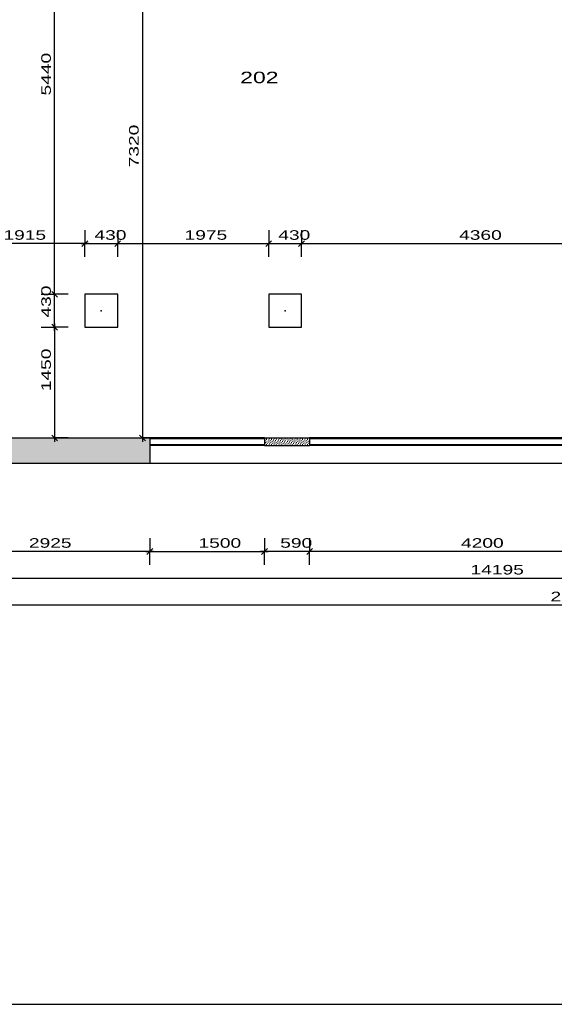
# Model space of a CAD drawing. Extents: x -196363 to 396902, y -489949 to -260582.
# Tile 137 of 256: x 161488 to 168481, y -395532 to -382650. Entities that reach past the tile are written whole.
import ezdxf

# ---------------------------------------------------------------- set-up
doc = ezdxf.new("R2010")
doc.units = 0
doc.header["$MEASUREMENT"] = 0
for name, color, linetype in [('bourani', 15, 'Continuous'), ('koty', 1, 'Continuous'), ('legenda', 1, 'Continuous'), ('noszdiv', 1, 'Continuous'), ('srafbourani', 15, 'Continuous')]:
    doc.layers.add(name, color=color, linetype=linetype)
doc.styles.add('SPIRITTXTSTYLE1', font='ROMAN')
doc.styles.add('SPIRITTXTSTYLE2', font='txt')
doc.linetypes.add('CERCH2', pattern='A,0,-1,[17,dur+dsp vaclavov.shx,S=0.003401,R=0,X=-1,Y=0],0', length=1)
doc.dimstyles.new('SPIRITSTYLE217', dxfattribs={"dimtxt": 125, "dimasz": 12.7, "dimexe": 175, "dimexo": 980.799194, "dimgap": 50, "dimtad": 1, "dimdec": 3, "dimzin": 0, "dimdsep": 46, "dimlunit": 7, "dimtxsty": 'SPIRITTXTSTYLE1', "dimblk1": '_TICKMARKS217', "dimblk2": '_TICKMARKS217', "dimsah": 1, "dimcen": 0.09, "dimdle": 50, "dimclrd": 1, "dimclre": 1, "dimclrt": 1, "dimadec": 0, "dimazin": 0, "dimtfac": 1, "dimtdec": 4, "dimtofl": 0, "dimtmove": 1, "dimatfit": 0, "dimfxl": 0, "dimtolj": 1, "dimtzin": 0, "dimarcsym": 0})
doc.dimstyles.new('SPIRITSTYLE218', dxfattribs={"dimtxt": 125, "dimasz": 12.7, "dimexe": 175, "dimexo": 1210.81311, "dimgap": 50, "dimtad": 1, "dimdec": 3, "dimzin": 0, "dimdsep": 46, "dimlunit": 7, "dimtxsty": 'SPIRITTXTSTYLE1', "dimblk1": '_TICKMARKS218', "dimblk2": '_TICKMARKS218', "dimsah": 1, "dimcen": 0.09, "dimdle": 50, "dimclrd": 1, "dimclre": 1, "dimclrt": 1, "dimadec": 0, "dimazin": 0, "dimtfac": 1, "dimtdec": 4, "dimtofl": 0, "dimtmove": 1, "dimatfit": 0, "dimfxl": 0, "dimtolj": 1, "dimtzin": 0, "dimarcsym": 0})
doc.dimstyles.new('SPIRITSTYLE221', dxfattribs={"dimtxt": 125, "dimasz": 12.7, "dimexe": 175, "dimexo": 1660.794922, "dimgap": 50, "dimtad": 1, "dimdec": 3, "dimzin": 0, "dimdsep": 46, "dimlunit": 7, "dimtxsty": 'SPIRITTXTSTYLE1', "dimblk1": '_TICKMARKS221', "dimblk2": '_TICKMARKS221', "dimsah": 1, "dimcen": 0.09, "dimdle": 50, "dimclrd": 1, "dimclre": 1, "dimclrt": 1, "dimadec": 0, "dimazin": 0, "dimtfac": 1, "dimtdec": 4, "dimtofl": 0, "dimtmove": 1, "dimatfit": 0, "dimfxl": 0, "dimtolj": 1, "dimtzin": 0, "dimarcsym": 0})
doc.dimstyles.new('SPIRITSTYLE222', dxfattribs={"dimtxt": 125, "dimasz": 12.7, "dimexe": 175, "dimexo": 1680.787476, "dimgap": 50, "dimtad": 1, "dimdec": 3, "dimzin": 0, "dimdsep": 46, "dimlunit": 7, "dimtxsty": 'SPIRITTXTSTYLE1', "dimblk1": '_TICKMARKS222', "dimblk2": '_TICKMARKS222', "dimsah": 1, "dimcen": 0.09, "dimdle": 50, "dimclrd": 1, "dimclre": 1, "dimclrt": 1, "dimadec": 0, "dimazin": 0, "dimtfac": 1, "dimtdec": 4, "dimtofl": 0, "dimtmove": 1, "dimatfit": 0, "dimfxl": 0, "dimtolj": 1, "dimtzin": 0, "dimarcsym": 0})
doc.dimstyles.new('SPIRITSTYLE223', dxfattribs={"dimtxt": 125, "dimasz": 12.7, "dimexe": 175, "dimexo": 918.241821, "dimgap": 50, "dimtad": 1, "dimdec": 3, "dimzin": 0, "dimdsep": 46, "dimlunit": 7, "dimtxsty": 'SPIRITTXTSTYLE1', "dimblk1": '_TICKMARKS223', "dimblk2": '_TICKMARKS223', "dimsah": 1, "dimcen": 0.09, "dimdle": 50, "dimclrd": 1, "dimclre": 1, "dimclrt": 1, "dimadec": 0, "dimazin": 0, "dimtfac": 1, "dimtdec": 4, "dimtofl": 0, "dimtmove": 1, "dimatfit": 0, "dimfxl": 0, "dimtolj": 1, "dimtzin": 0, "dimarcsym": 0})
doc.dimstyles.new('SPIRITSTYLE224', dxfattribs={"dimtxt": 125, "dimasz": 12.7, "dimexe": 175, "dimexo": 488.252533, "dimgap": 50, "dimtad": 1, "dimdec": 3, "dimzin": 0, "dimdsep": 46, "dimlunit": 7, "dimtxsty": 'SPIRITTXTSTYLE1', "dimblk1": '_TICKMARKS224', "dimblk2": '_TICKMARKS224', "dimsah": 1, "dimcen": 0.09, "dimdle": 50, "dimclrd": 1, "dimclre": 1, "dimclrt": 1, "dimadec": 0, "dimazin": 0, "dimtfac": 1, "dimtdec": 4, "dimtofl": 0, "dimtmove": 1, "dimatfit": 0, "dimfxl": 0, "dimtolj": 1, "dimtzin": 0, "dimarcsym": 0})
doc.dimstyles.new('SPIRITSTYLE390', dxfattribs={"dimtxt": 125, "dimasz": 12.7, "dimexe": 175, "dimexo": 1213.764893, "dimgap": 50, "dimtad": 1, "dimdec": 3, "dimzin": 0, "dimdsep": 46, "dimlunit": 7, "dimtxsty": 'SPIRITTXTSTYLE1', "dimblk1": '_TICKMARKS390', "dimblk2": '_TICKMARKS390', "dimsah": 1, "dimcen": 0.09, "dimdle": 50, "dimclrd": 1, "dimclre": 1, "dimclrt": 1, "dimadec": 0, "dimazin": 0, "dimtfac": 1, "dimtdec": 4, "dimtofl": 0, "dimtmove": 1, "dimatfit": 0, "dimfxl": 0, "dimtolj": 1, "dimtzin": 0, "dimarcsym": 0})
doc.dimstyles.new('SPIRITSTYLE392', dxfattribs={"dimtxt": 125, "dimasz": 12.7, "dimexe": 175, "dimexo": 219.741791, "dimgap": 50, "dimtad": 1, "dimdec": 3, "dimzin": 0, "dimdsep": 46, "dimlunit": 7, "dimtxsty": 'SPIRITTXTSTYLE1', "dimblk1": '_TICKMARKS392', "dimblk2": '_TICKMARKS392', "dimsah": 1, "dimcen": 0.09, "dimdle": 50, "dimclrd": 1, "dimclre": 1, "dimclrt": 1, "dimadec": 0, "dimazin": 0, "dimtfac": 1, "dimtdec": 4, "dimtofl": 0, "dimtmove": 1, "dimatfit": 0, "dimfxl": 0, "dimtolj": 1, "dimtzin": 0, "dimarcsym": 0})
pattern_1 = [(45.000008, (858026.688, -24615.152), (-8.41899395, 25.25696945), [0, -23.8125])]

# ---------------------------------------------------------------- blocks, each defined once
blk = doc.blocks.new('_TICKMARKS218')
at = {"color": 1, "linetype": 'Continuous'}
blk.add_line((-3, -3), (3, 3), dxfattribs=at)
blk = doc.blocks.new('*D951')
at = {"color": 1, "linetype": 'Continuous', "ltscale": 300}
for p, q in [((165279.734375, -389433.65625, 1723.800049), (165279.734375, -389608.65625, 1723.800049)), ((169479.71875, -389433.65625, 1723.800049), (169479.71875, -389608.65625, 1723.800049)), ((169529.703125, -389608.65625, 1723.800049), (165229.734375, -389608.65625, 1723.800049)), ((165279.734375, -389783.65625, 1723.800049), (165279.734375, -389608.65625, 1723.800049)), ((169479.71875, -389783.65625, 1723.800049), (169479.71875, -389608.65625, 1723.800049))]:
    blk.add_line(p, q, dxfattribs=at)
at = {"color": 1, "linetype": 'Continuous', "ltscale": 300, "xscale": 12.69999980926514, "yscale": 12.69999980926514, "zscale": 12.69999980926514}
for p, rotation in [((165279.734375, -389608.65625, 1723.800049), 180.0000050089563), ((169479.71875, -389608.65625, 1723.800049), 360.0000100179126)]:
    blk.add_blockref('_TICKMARKS218', p, dxfattribs=dict(at, rotation=rotation))
at = {"color": 1, "linetype": 'Continuous', "ltscale": 300, "style": 'SPIRITTXTSTYLE1', "width": 1.5}
blk.add_text('4200', height=125, rotation=360.0000100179, dxfattribs=at).set_placement((167260.671875, -389558.6875, 1723.800049))
blk = doc.blocks.new('*D952')
at = {"color": 1, "linetype": 'Continuous', "ltscale": 300}
for p, q in [((164689.734375, -389433.65625, 1723.800049), (164689.734375, -389608.65625, 1723.800049)), ((165279.734375, -389433.65625, 1723.800049), (165279.734375, -389608.65625, 1723.800049)), ((165329.734375, -389608.65625, 1723.800049), (164639.734375, -389608.65625, 1723.800049)), ((164689.734375, -389783.65625, 1723.800049), (164689.734375, -389608.65625, 1723.800049)), ((165279.734375, -389783.65625, 1723.800049), (165279.734375, -389608.65625, 1723.800049))]:
    blk.add_line(p, q, dxfattribs=at)
at = {"color": 1, "linetype": 'Continuous', "ltscale": 300, "xscale": 12.69999980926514, "yscale": 12.69999980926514, "zscale": 12.69999980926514}
for p, rotation in [((164689.734375, -389608.65625, 1723.800049), 180.0000050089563), ((165279.734375, -389608.65625, 1723.800049), 360.0000100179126)]:
    blk.add_blockref('_TICKMARKS218', p, dxfattribs=dict(at, rotation=rotation))
at = {"color": 1, "linetype": 'Continuous', "ltscale": 300, "style": 'SPIRITTXTSTYLE1', "width": 1.5}
blk.add_text('590', height=125, rotation=360.0000100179, dxfattribs=at).set_placement((164895.453125, -389558.6875, 1723.800049))
blk = doc.blocks.new('_TICKMARKS217')
at = {"color": 1, "linetype": 'Continuous'}
blk.add_line((-3, -3), (3, 3), dxfattribs=at)
blk = doc.blocks.new('*D953')
at = {"color": 1, "linetype": 'Continuous', "ltscale": 300}
for p, q in [((163189.734375, -389433.65625, 1723.800049), (163189.734375, -389608.65625, 1723.800049)), ((164689.734375, -389433.65625, 1723.800049), (164689.734375, -389608.65625, 1723.800049)), ((163139.75, -389608.65625, 1723.800049), (164739.71875, -389608.65625, 1723.800049)), ((163189.734375, -389783.65625, 1723.800049), (163189.734375, -389608.65625, 1723.800049)), ((164689.734375, -389783.65625, 1723.800049), (164689.734375, -389608.65625, 1723.800049))]:
    blk.add_line(p, q, dxfattribs=at)
at = {"color": 1, "linetype": 'Continuous', "ltscale": 300, "xscale": 12.69999980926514, "yscale": 12.69999980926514, "zscale": 12.69999980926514, "rotation": 180.0000050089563}
blk.add_blockref('_TICKMARKS217', (163189.734375, -389608.65625, 1723.800049), dxfattribs=at)
at = {"color": 1, "linetype": 'Continuous', "ltscale": 300, "xscale": 12.69999980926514, "yscale": 12.69999980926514, "zscale": 12.69999980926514}
blk.add_blockref('_TICKMARKS217', (164689.734375, -389608.65625, 1723.800049), dxfattribs=at)
at = {"color": 1, "linetype": 'Continuous', "ltscale": 300, "style": 'SPIRITTXTSTYLE1', "width": 1.5}
blk.add_text('1500', height=125, dxfattribs=at).set_placement((163826.640625, -389558.6875, 1723.800049))
blk = doc.blocks.new('*D954')
at = {"color": 1, "linetype": 'Continuous', "ltscale": 300}
for p, q in [((160264.71875, -389433.65625, 1723.800049), (160264.71875, -389608.65625, 1723.800049)), ((163189.734375, -389433.65625, 1723.800049), (163189.734375, -389608.65625, 1723.800049)), ((163239.734375, -389608.65625, 1723.800049), (160214.734375, -389608.65625, 1723.800049)), ((160264.71875, -389783.65625, 1723.800049), (160264.71875, -389608.65625, 1723.800049)), ((163189.734375, -389783.65625, 1723.800049), (163189.734375, -389608.65625, 1723.800049))]:
    blk.add_line(p, q, dxfattribs=at)
at = {"color": 1, "linetype": 'Continuous', "ltscale": 300, "xscale": 12.69999980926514, "yscale": 12.69999980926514, "zscale": 12.69999980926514}
for p, rotation in [((160264.71875, -389608.65625, 1723.800049), 180.0000050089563), ((163189.734375, -389608.65625, 1723.800049), 360.0000100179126)]:
    blk.add_blockref('_TICKMARKS217', p, dxfattribs=dict(at, rotation=rotation))
at = {"color": 1, "linetype": 'Continuous', "ltscale": 300, "style": 'SPIRITTXTSTYLE1', "width": 1.5}
blk.add_text('2925', height=125, rotation=360.0000100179, dxfattribs=at).set_placement((161608.1875, -389558.6875, 1723.800049))
blk = doc.blocks.new('_TICKMARKS221')
at = {"color": 1, "linetype": 'Continuous'}
blk.add_line((-3, -3), (3, 3), dxfattribs=at)
blk = doc.blocks.new('*D962')
at = {"color": 1, "linetype": 'Continuous', "ltscale": 300}
for p, q in [((160424.71875, -389783.65625, 1723.800049), (160424.71875, -389958.65625, 1723.800049)), ((174619.734375, -389783.65625, 1723.800049), (174619.734375, -389958.65625, 1723.800049)), ((160374.71875, -389958.65625, 1723.800049), (174669.734375, -389958.65625, 1723.800049)), ((160424.71875, -390133.65625, 1723.800049), (160424.71875, -389958.65625, 1723.800049)), ((174619.734375, -390133.65625, 1723.800049), (174619.734375, -389958.65625, 1723.800049))]:
    blk.add_line(p, q, dxfattribs=at)
at = {"color": 1, "linetype": 'Continuous', "ltscale": 300, "xscale": 12.69999980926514, "yscale": 12.69999980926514, "zscale": 12.69999980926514, "rotation": 180.0000050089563}
blk.add_blockref('_TICKMARKS221', (160424.71875, -389958.65625, 1723.800049), dxfattribs=at)
at = {"color": 1, "linetype": 'Continuous', "ltscale": 300, "xscale": 12.69999980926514, "yscale": 12.69999980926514, "zscale": 12.69999980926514}
blk.add_blockref('_TICKMARKS221', (174619.734375, -389958.65625, 1723.800049), dxfattribs=at)
at = {"color": 1, "linetype": 'Continuous', "ltscale": 300, "style": 'SPIRITTXTSTYLE1', "width": 1.5}
blk.add_text('14195', height=125, dxfattribs=at).set_placement((167385.3125, -389908.6875, 1723.800049))
blk = doc.blocks.new('_TICKMARKS222')
at = {"color": 1, "linetype": 'Continuous'}
blk.add_line((-3, -3), (3, 3), dxfattribs=at)
blk = doc.blocks.new('*D968')
at = {"color": 1, "linetype": 'Continuous', "ltscale": 300}
for p, q in [((155794.765625, -390133.65625, 1723.800049), (155794.765625, -390308.65625, 1723.800049)), ((181364.734375, -390133.65625, 1723.800049), (181364.734375, -390308.65625, 1723.800049)), ((181414.71875, -390308.65625, 1723.800049), (155744.78125, -390308.65625, 1723.800049)), ((155794.765625, -390483.65625, 1723.800049), (155794.765625, -390308.65625, 1723.800049)), ((181364.734375, -390483.65625, 1723.800049), (181364.734375, -390308.65625, 1723.800049))]:
    blk.add_line(p, q, dxfattribs=at)
at = {"color": 1, "linetype": 'Continuous', "ltscale": 300, "xscale": 12.69999980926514, "yscale": 12.69999980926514, "zscale": 12.69999980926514}
for p, rotation in [((155794.765625, -390308.65625, 1723.800049), 180.0000050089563), ((181364.734375, -390308.65625, 1723.800049), 360.0000100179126)]:
    blk.add_blockref('_TICKMARKS222', p, dxfattribs=dict(at, rotation=rotation))
at = {"color": 1, "linetype": 'Continuous', "ltscale": 300, "style": 'SPIRITTXTSTYLE1', "width": 1.5}
blk.add_text('25570', height=125, rotation=360.0000100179, dxfattribs=at).set_placement((168430.953125, -390258.6875, 1723.800049))
blk = doc.blocks.new('_TICKMARKS223')
at = {"color": 1, "linetype": 'Continuous'}
blk.add_line((-3, -3), (3, 3), dxfattribs=at)
blk = doc.blocks.new('*D969')
at = {"color": 1, "linetype": 'Continuous', "ltscale": 300}
for p, q in [((160424.71875, -385404.625, 1723.800049), (160424.71875, -385579.625, 1723.800049)), ((162339.734375, -385404.625, 1723.800049), (162339.734375, -385579.625, 1723.800049)), ((162389.734375, -385579.625, 1723.800049), (160374.71875, -385579.625, 1723.800049)), ((160424.71875, -385754.625, 1723.800049), (160424.71875, -385579.625, 1723.800049)), ((162339.734375, -385754.625, 1723.800049), (162339.734375, -385579.625, 1723.800049))]:
    blk.add_line(p, q, dxfattribs=at)
at = {"color": 1, "linetype": 'Continuous', "ltscale": 300, "xscale": 12.69999980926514, "yscale": 12.69999980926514, "zscale": 12.69999980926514}
for p, rotation in [((160424.71875, -385579.625, 1723.800049), 180.0000050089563), ((162339.734375, -385579.625, 1723.800049), 360.0000100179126)]:
    blk.add_blockref('_TICKMARKS223', p, dxfattribs=dict(at, rotation=rotation))
at = {"color": 1, "linetype": 'Continuous', "ltscale": 300, "style": 'SPIRITTXTSTYLE1', "width": 1.5}
blk.add_text('1915', height=125, rotation=360.0000100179, dxfattribs=at).set_placement((161275.078125, -385529.625, 1723.800049))
blk = doc.blocks.new('_TICKMARKS224')
at = {"color": 1, "linetype": 'Continuous'}
blk.add_line((-3, -3), (3, 3), dxfattribs=at)
blk = doc.blocks.new('*D970')
at = {"color": 1, "linetype": 'Continuous', "ltscale": 300}
for p, q in [((162339.734375, -385404.625, 1723.800049), (162339.734375, -385579.625, 1723.800049)), ((162769.703125, -385404.625, 1723.800049), (162769.703125, -385579.625, 1723.800049)), ((162289.734375, -385579.625, 1723.800049), (162819.6875, -385579.625, 1723.800049)), ((162339.734375, -385754.625, 1723.800049), (162339.734375, -385579.625, 1723.800049)), ((162769.703125, -385754.625, 1723.800049), (162769.703125, -385579.625, 1723.800049))]:
    blk.add_line(p, q, dxfattribs=at)
at = {"color": 1, "linetype": 'Continuous', "ltscale": 300, "xscale": 12.69999980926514, "yscale": 12.69999980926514, "zscale": 12.69999980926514, "rotation": 180.0000050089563}
blk.add_blockref('_TICKMARKS224', (162339.734375, -385579.625, 1723.800049), dxfattribs=at)
at = {"color": 1, "linetype": 'Continuous', "ltscale": 300, "xscale": 12.69999980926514, "yscale": 12.69999980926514, "zscale": 12.69999980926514}
blk.add_blockref('_TICKMARKS224', (162769.703125, -385579.625, 1723.800049), dxfattribs=at)
at = {"color": 1, "linetype": 'Continuous', "ltscale": 300, "style": 'SPIRITTXTSTYLE1', "width": 1.5}
blk.add_text('430', height=125, dxfattribs=at).set_placement((162465.4375, -385529.625, 1723.800049))
blk = doc.blocks.new('*D971')
at = {"color": 1, "linetype": 'Continuous', "ltscale": 300}
for p, q in [((162769.703125, -385404.625, 1723.800049), (162769.703125, -385579.625, 1723.800049)), ((164744.703125, -385404.625, 1723.800049), (164744.703125, -385579.625, 1723.800049)), ((162719.703125, -385579.625, 1723.800049), (164794.6875, -385579.625, 1723.800049)), ((162769.703125, -385754.625, 1723.800049), (162769.703125, -385579.625, 1723.800049)), ((164744.703125, -385754.625, 1723.800049), (164744.703125, -385579.625, 1723.800049))]:
    blk.add_line(p, q, dxfattribs=at)
at = {"color": 1, "linetype": 'Continuous', "ltscale": 300, "xscale": 12.69999980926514, "yscale": 12.69999980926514, "zscale": 12.69999980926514, "rotation": 180.0000050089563}
blk.add_blockref('_TICKMARKS224', (162769.703125, -385579.625, 1723.800049), dxfattribs=at)
at = {"color": 1, "linetype": 'Continuous', "ltscale": 300, "xscale": 12.69999980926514, "yscale": 12.69999980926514, "zscale": 12.69999980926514}
blk.add_blockref('_TICKMARKS224', (164744.703125, -385579.625, 1723.800049), dxfattribs=at)
at = {"color": 1, "linetype": 'Continuous', "ltscale": 300, "style": 'SPIRITTXTSTYLE1', "width": 1.5}
blk.add_text('1975', height=125, dxfattribs=at).set_placement((163644.109375, -385529.625, 1723.800049))
blk = doc.blocks.new('*D972')
at = {"color": 1, "linetype": 'Continuous', "ltscale": 300}
for p, q in [((164744.703125, -385404.625, 1723.800049), (164744.703125, -385579.625, 1723.800049)), ((165174.71875, -385404.625, 1723.800049), (165174.71875, -385579.625, 1723.800049)), ((164694.703125, -385579.625, 1723.800049), (165224.703125, -385579.625, 1723.800049)), ((164744.703125, -385754.625, 1723.800049), (164744.703125, -385579.625, 1723.800049)), ((165174.71875, -385754.625, 1723.800049), (165174.71875, -385579.625, 1723.800049))]:
    blk.add_line(p, q, dxfattribs=at)
at = {"color": 1, "linetype": 'Continuous', "ltscale": 300, "xscale": 12.69999980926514, "yscale": 12.69999980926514, "zscale": 12.69999980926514, "rotation": 180.0000050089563}
blk.add_blockref('_TICKMARKS224', (164744.703125, -385579.625, 1723.800049), dxfattribs=at)
at = {"color": 1, "linetype": 'Continuous', "ltscale": 300, "xscale": 12.69999980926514, "yscale": 12.69999980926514, "zscale": 12.69999980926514}
blk.add_blockref('_TICKMARKS224', (165174.71875, -385579.625, 1723.800049), dxfattribs=at)
at = {"color": 1, "linetype": 'Continuous', "ltscale": 300, "style": 'SPIRITTXTSTYLE1', "width": 1.5}
blk.add_text('430', height=125, dxfattribs=at).set_placement((164870.421875, -385529.625, 1723.800049))
blk = doc.blocks.new('*D973')
at = {"color": 1, "linetype": 'Continuous', "ltscale": 300}
for p, q in [((165174.71875, -385404.625, 1723.800049), (165174.71875, -385579.625, 1723.800049)), ((169534.734375, -385404.625, 1723.800049), (169534.734375, -385579.625, 1723.800049)), ((165124.71875, -385579.625, 1723.800049), (169584.71875, -385579.625, 1723.800049)), ((165174.71875, -385754.625, 1723.800049), (165174.71875, -385579.625, 1723.800049)), ((169534.734375, -385754.625, 1723.800049), (169534.734375, -385579.625, 1723.800049))]:
    blk.add_line(p, q, dxfattribs=at)
at = {"color": 1, "linetype": 'Continuous', "ltscale": 300, "xscale": 12.69999980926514, "yscale": 12.69999980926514, "zscale": 12.69999980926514, "rotation": 180.0000050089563}
blk.add_blockref('_TICKMARKS224', (165174.71875, -385579.625, 1723.800049), dxfattribs=at)
at = {"color": 1, "linetype": 'Continuous', "ltscale": 300, "xscale": 12.69999980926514, "yscale": 12.69999980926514, "zscale": 12.69999980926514}
blk.add_blockref('_TICKMARKS224', (169534.734375, -385579.625, 1723.800049), dxfattribs=at)
at = {"color": 1, "linetype": 'Continuous', "ltscale": 300, "style": 'SPIRITTXTSTYLE1', "width": 1.5}
blk.add_text('4360', height=125, dxfattribs=at).set_placement((167235.671875, -385529.625, 1723.800049))
blk = doc.blocks.new('_TICKMARKS390')
at = {"color": 1, "linetype": 'Continuous'}
blk.add_line((-3, -3), (3, 3), dxfattribs=at)
blk = doc.blocks.new('*D986')
at = {"color": 1, "linetype": 'Continuous', "ltscale": 300}
for p, q in [((163093.5, -380752.875, 1723.8), (163093.5, -388172.875, 1723.8)), ((162918.5, -380802.875, 1723.8), (163093.5, -380802.875, 1723.8)), ((163268.5, -380802.875, 1723.8), (163093.5, -380802.875, 1723.8)), ((162918.5, -388122.875, 1723.8), (163093.5, -388122.875, 1723.8)), ((163268.5, -388122.875, 1723.8), (163093.5, -388122.875, 1723.8))]:
    blk.add_line(p, q, dxfattribs=at)
at = {"color": 1, "linetype": 'Continuous', "ltscale": 300, "xscale": 12.69999980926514, "yscale": 12.69999980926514, "zscale": 12.69999980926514}
for p, rotation in [((163093.5, -380802.875, 1723.8), 90.00000250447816), ((163093.5, -388122.875, 1723.8), -90.00000250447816)]:
    blk.add_blockref('_TICKMARKS390', p, dxfattribs=dict(at, rotation=rotation))
at = {"color": 1, "linetype": 'Continuous', "ltscale": 300, "style": 'SPIRITTXTSTYLE1', "width": 1.5}
blk.add_text('7320', height=125, rotation=450.00001935, dxfattribs=at).set_placement((163043.5, -384581.9375, 1723.8))
blk = doc.blocks.new('_TICKMARKS392')
at = {"color": 1, "linetype": 'Continuous'}
blk.add_line((-3, -3), (3, 3), dxfattribs=at)
blk = doc.blocks.new('*D988')
at = {"color": 1, "linetype": 'Continuous', "ltscale": 300}
for p, q in [((161770, -386672.84375, 1723.800049), (161945, -386672.84375, 1723.800049)), ((161945, -386622.84375, 1723.800049), (161945, -388172.875, 1723.800049)), ((162119.984375, -386672.84375, 1723.800049), (161945, -386672.84375, 1723.800049)), ((161770, -388122.875, 1723.800049), (161945, -388122.875, 1723.800049)), ((162119.984375, -388122.875, 1723.800049), (161945, -388122.875, 1723.800049))]:
    blk.add_line(p, q, dxfattribs=at)
at = {"color": 1, "linetype": 'Continuous', "ltscale": 300, "xscale": 12.69999980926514, "yscale": 12.69999980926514, "zscale": 12.69999980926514}
for p, rotation in [((161945, -386672.84375, 1723.800049), 90.00000250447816), ((161945, -388122.875, 1723.800049), -90.00000250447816)]:
    blk.add_blockref('_TICKMARKS392', p, dxfattribs=dict(at, rotation=rotation))
at = {"color": 1, "linetype": 'Continuous', "ltscale": 300, "style": 'SPIRITTXTSTYLE1', "width": 1.5}
blk.add_text('1450', height=125, rotation=450.0000193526, dxfattribs=at).set_placement((161894.984375, -387510.96875, 1723.800049))
blk = doc.blocks.new('*D989')
at = {"color": 1, "linetype": 'Continuous', "ltscale": 300}
for p, q in [((161770, -386242.875, 1723.800049), (161945, -386242.875, 1723.800049)), ((161945, -386722.875, 1723.800049), (161945, -386192.875, 1723.800049)), ((162119.984375, -386242.875, 1723.800049), (161945, -386242.875, 1723.800049)), ((161770, -386672.84375, 1723.800049), (161945, -386672.84375, 1723.800049)), ((162119.984375, -386672.84375, 1723.800049), (161945, -386672.84375, 1723.800049))]:
    blk.add_line(p, q, dxfattribs=at)
at = {"color": 1, "linetype": 'Continuous', "ltscale": 300, "xscale": 12.69999980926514, "yscale": 12.69999980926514, "zscale": 12.69999980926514}
for p, rotation in [((161945, -386242.875, 1723.800049), 90.00000250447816), ((161945, -386672.84375, 1723.800049), 270.0000006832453)]:
    blk.add_blockref('_TICKMARKS392', p, dxfattribs=dict(at, rotation=rotation))
at = {"color": 1, "linetype": 'Continuous', "ltscale": 300, "style": 'SPIRITTXTSTYLE1', "width": 1.5}
blk.add_text('430', height=125, rotation=90.0000025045, dxfattribs=at).set_placement((161894.984375, -386547.1875, 1723.800049))
blk = doc.blocks.new('*D990')
at = {"color": 1, "linetype": 'Continuous', "ltscale": 300}
for p, q in [((161945, -386292.875, 1723.800049), (161945, -380752.875, 1723.800049)), ((161770, -380802.875, 1723.800049), (161945, -380802.875, 1723.800049)), ((162119.984375, -380802.875, 1723.800049), (161945, -380802.875, 1723.800049)), ((161770, -386242.875, 1723.800049), (161945, -386242.875, 1723.800049)), ((162119.984375, -386242.875, 1723.800049), (161945, -386242.875, 1723.800049))]:
    blk.add_line(p, q, dxfattribs=at)
at = {"color": 1, "linetype": 'Continuous', "ltscale": 300, "xscale": 12.69999980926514, "yscale": 12.69999980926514, "zscale": 12.69999980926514}
for p, rotation in [((161945, -380802.875, 1723.800049), 90.00000250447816), ((161945, -386242.875, 1723.800049), 270.0000006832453)]:
    blk.add_blockref('_TICKMARKS392', p, dxfattribs=dict(at, rotation=rotation))
at = {"color": 1, "linetype": 'Continuous', "ltscale": 300, "style": 'SPIRITTXTSTYLE1', "width": 1.5}
blk.add_text('5440', height=125, rotation=90.0000025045, dxfattribs=at).set_placement((161894.984375, -383641.9375, 1723.800049))

msp = doc.modelspace()

# ---------------------------------------------------------------- hatches: boundary and pattern name
at = {"layer": 'srafbourani', "linetype": 'Continuous', "ltscale": 300}
h = msp.add_hatch(dxfattribs=at)
h.set_pattern_fill('Nasyp-1', color=15, scale=23.8125, angle=45.000008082, style=0, pattern_type=2)
h.set_pattern_definition(pattern_1)
h.paths.add_polyline_path([(163189.73438, -388452.875), (163189.73438, -388122.875), (160424.71875, -388122.875), (160424.71875, -382532.875), (160364.73438, -382532.875), (160364.73438, -382477.875), (160324.70312, -382477.875), (160324.70312, -382532.875), (160264.71875, -382532.875), (160264.71875, -388152.875), (160264.71875, -388452.875)], flags=0)
h = msp.add_hatch(dxfattribs=at)
h.set_pattern_fill('Nasyp-1', color=15, scale=23.8125, angle=45.000008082, style=0, pattern_type=2)
h.set_pattern_definition(pattern_1)
h.paths.add_polyline_path([(165279.73438, -388222.84375), (165279.73438, -388122.875), (164689.73438, -388122.875), (164689.73438, -388222.84375)], flags=0)

# ---------------------------------------------------------------- linework, layer by layer
at = {"layer": 'bourani', "color": 15, "linetype": 'Continuous', "ltscale": 300}
for p, q in [((160424.71875, -388122.875, 2623.80005), (163189.73438, -388122.875, 2623.80005)), ((163189.73438, -388122.875, 2623.80005), (163189.73438, -388452.875, 2623.80005)), ((164689.73438, -388122.875, 3447.6001), (163189.73438, -388122.875, 3447.6001)), ((164689.73438, -388132.84375, 3523.80005), (163189.73438, -388132.84375, 3523.80005)), ((164689.73438, -388212.84375, 3523.80005), (163189.73438, -388212.84375, 3523.80005)), ((164689.73438, -388222.84375, 3447.6001), (163189.73438, -388222.84375, 3447.6001)), ((164689.73438, -388122.875, 2623.80005), (165279.73438, -388122.875, 2623.80005)), ((164689.73438, -388122.875, 2623.80005), (164689.73438, -388222.84375, 2623.80005)), ((164689.73438, -388222.84375, 2623.80005), (165279.73438, -388222.84375, 2623.80005)), ((165279.73438, -388122.875, 2623.80005), (165279.73438, -388222.84375, 2623.80005)), ((169479.71875, -388122.875, 3447.6001), (165279.73438, -388122.875, 3447.6001)), ((169479.71875, -388132.84375, 3523.80005), (165279.73438, -388132.84375, 3523.80005)), ((169479.71875, -388212.84375, 3523.80005), (165279.73438, -388212.84375, 3523.80005)), ((169479.71875, -388222.84375, 3447.6001), (165279.73438, -388222.84375, 3447.6001)), ((160264.71875, -388452.875, 2623.80005), (163189.73438, -388452.875, 2623.80005)), ((163189.73438, -388452.875, 2623.80005), (179939.75, -388452.875, 2623.80005))]:
    msp.add_line(p, q, dxfattribs=at)
at = {"layer": 'legenda', "color": 1, "linetype": 'Continuous', "ltscale": 300}
msp.add_line((152719.6875, -395531.71875, 4347.59961), (199760.23438, -395531.71875, 4347.59961), dxfattribs=at)
at = {"layer": 'noszdiv', "color": 1, "linetype": 'Continuous', "ltscale": 300}
for p, q in [((162769.70312, -386242.875, 2623.80005), (162339.73438, -386242.875, 2623.80005)), ((162339.73438, -386242.875, 2623.80005), (162339.73438, -386672.84375, 2623.80005)), ((162769.70312, -386672.84375, 2623.80005), (162769.70312, -386242.875, 2623.80005)), ((165174.71875, -386242.875, 2623.80005), (164744.70312, -386242.875, 2623.80005)), ((164744.70312, -386242.875, 2623.80005), (164744.70312, -386672.84375, 2623.80005)), ((165174.71875, -386672.84375, 2623.80005), (165174.71875, -386242.875, 2623.80005)), ((162339.73438, -386672.84375, 2623.80005), (162769.70312, -386672.84375, 2623.80005)), ((164744.70312, -386672.84375, 2623.80005), (165174.71875, -386672.84375, 2623.80005))]:
    msp.add_line(p, q, dxfattribs=at)
for p in [(162554.73438, -386457.84375, 2623.80005), (164959.70312, -386457.84375, 2623.80005)]:
    msp.add_point(p, dxfattribs=at)

# ---------------------------------------------------------------- texts
at = {"layer": 'legenda', "color": 1, "linetype": 'CERCH2', "ltscale": 300, "style": 'SPIRITTXTSTYLE2', "width": 1.5}
msp.add_text('202', height=150, dxfattribs=at).set_placement((164371.6875, -383481.28125, 1723.80005))

# ---------------------------------------------------------------- dimensions: what is measured, and where the dimension line sits
at = {"layer": 'koty', "color": 1, "linetype": 'Continuous', "ltscale": 300}
for base, p1, p2, dimstyle, picture, middle in [((163093.5, -380802.875, 1723.80005), (161704.73438, -380802.875, 1723.80005), (161704.73438, -388122.875, 1723.80005), 'SPIRITSTYLE390', '*D986', (163093.5, -384462.875, 1723.80005)), ((161945, -386242.875, 1723.80005), (162339.73438, -386242.875, 1723.80005), (162339.73438, -380802.875, 1723.80005), 'SPIRITSTYLE392', '*D990', (161945, -383522.875, 1723.80005)), ((161945, -386672.84375, 1723.80005), (162339.73438, -386672.84375, 1723.80005), (162339.73438, -386242.875, 1723.80005), 'SPIRITSTYLE392', '*D989', (161945, -386457.875, 1723.80005)), ((161945, -386672.84375, 1723.80005), (162339.73438, -386672.84375, 1723.80005), (162339.73438, -388122.875, 1723.80005), 'SPIRITSTYLE392', '*D988', (161945, -387397.875, 1723.80005))]:
    dim = msp.add_linear_dim(base=base, p1=p1, p2=p2, angle=90.000002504, dimstyle=dimstyle, dxfattribs=at)
    dim.commit()
    dim.dimension.update_dxf_attribs({"geometry": picture, "text_midpoint": middle})
for base, p1, p2, dimstyle, picture, middle in [((162339.73438, -385579.625, 1723.80005), (162339.73438, -386672.84375, 1723.80005), (160424.71875, -386672.84375, 1723.80005), 'SPIRITSTYLE223', '*D969', (161382.21875, -385579.625, 1723.80005)), ((162339.73438, -385579.625, 1723.80005), (162339.73438, -386242.875, 1723.80005), (162769.70312, -386242.875, 1723.80005), 'SPIRITSTYLE224', '*D970', (162554.71875, -385579.625, 1723.80005)), ((162769.70312, -385579.625, 1723.80005), (162769.70312, -386242.875, 1723.80005), (164744.70312, -386242.875, 1723.80005), 'SPIRITSTYLE224', '*D971', (163757.20312, -385579.625, 1723.80005)), ((164744.70312, -385579.625, 1723.80005), (164744.70312, -386242.875, 1723.80005), (165174.71875, -386242.875, 1723.80005), 'SPIRITSTYLE224', '*D972', (164959.70312, -385579.625, 1723.80005)), ((165174.71875, -385579.625, 1723.80005), (165174.71875, -386242.875, 1723.80005), (169534.73438, -386242.875, 1723.80005), 'SPIRITSTYLE224', '*D973', (167354.71875, -385579.625, 1723.80005)), ((160424.71875, -389958.65625, 1723.80005), (160424.71875, -388122.875, 1723.80005), (174619.73438, -388122.875, 1723.80005), 'SPIRITSTYLE221', '*D962', (167522.23438, -389958.65625, 1723.80005)), ((163189.73438, -389608.65625, 1723.80005), (163189.73438, -388452.875, 1723.80005), (164689.73438, -388222.84375, 1723.80005), 'SPIRITSTYLE217', '*D953', (163939.73438, -389608.65625, 1723.80005)), ((165279.73438, -389608.65625, 1723.80005), (165279.73438, -388222.84375, 1723.80005), (164689.73438, -388212.84375, 1723.80005), 'SPIRITSTYLE218', '*D952', (164984.73438, -389608.65625, 1723.80005)), ((169479.71875, -389608.65625, 1723.80005), (169479.71875, -388222.84375, 1723.80005), (165279.73438, -388222.84375, 1723.80005), 'SPIRITSTYLE218', '*D951', (167379.71875, -389608.65625, 1723.80005)), ((181364.73438, -390308.65625, 1723.80005), (181364.73438, -388452.875, 1723.80005), (155794.76562, -388452.875, 1723.80005), 'SPIRITSTYLE222', '*D968', (168579.75, -390308.65625, 1723.80005)), ((163189.73438, -389608.65625, 1723.80005), (163189.73438, -388452.875, 1723.80005), (160264.71875, -388452.875, 1723.80005), 'SPIRITSTYLE217', '*D954', (161727.23438, -389608.65625, 1723.80005))]:
    dim = msp.add_linear_dim(base=base, p1=p1, p2=p2, dimstyle=dimstyle, dxfattribs=at)
    dim.commit()
    dim.dimension.update_dxf_attribs({"geometry": picture, "text_midpoint": middle})

doc.saveas('drawing.dxf')
